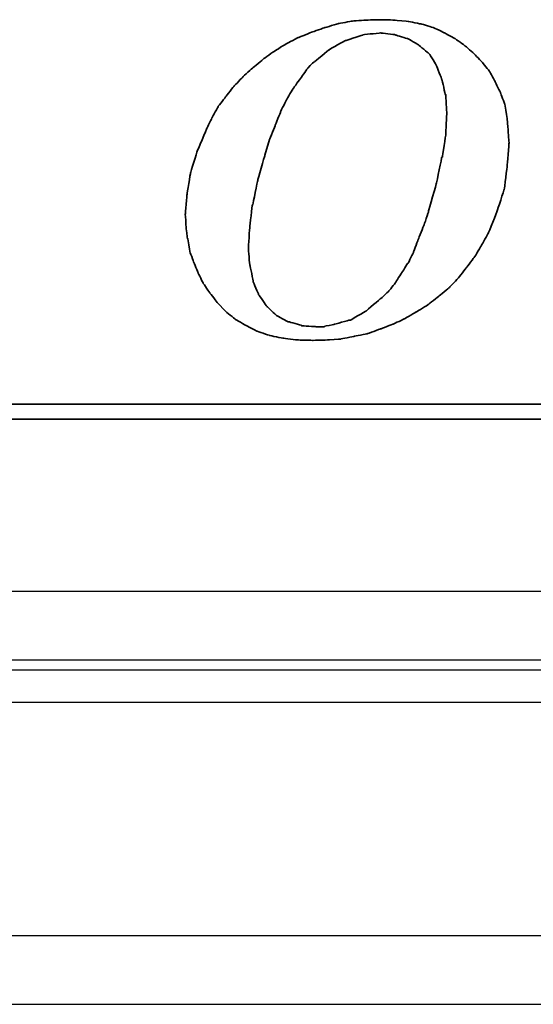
# Model space of a CAD drawing. Header units: millimetres. Extents: x 8 to 430, y 107 to 245.
# Tile 33 of 51: x 325 to 336, y 128 to 150. Entities that reach past the tile are written whole.
import ezdxf

# ---------------------------------------------------------------- set-up
doc = ezdxf.new("R2010")
doc.units = ezdxf.units.MM
doc.header["$LTSCALE"] = 0.15
for name, color, linetype in [('DIM', 4, 'CONTINUOUS'), ('layer 1', 7, 'CONTINUOUS'), ('OUT', 3, 'CONTINUOUS')]:
    doc.layers.add(name, color=color, linetype=linetype)

# ---------------------------------------------------------------- blocks, each defined once
blk = doc.blocks.new('TBI MOTION logo(完整正式版)')
at = {"layer": 'layer 1', "color": 22, "lineweight": 35}
for points, knots in [([(-11.34375, -6.98375), (-11.34375, -6.98375), (-10.91375, -7.43875), (-10.91375, -7.43875), (-10.91375, -7.43875), (-10.91375, -7.43875), (-10.38625, -7.87125), (-10.38625, -7.87125), (-10.38625, -7.87125), (-10.38625, -7.87125), (-9.81125, -8.20375), (-9.81125, -8.20375), (-9.81125, -8.20375), (-9.81125, -8.20375), (-9.21125, -8.51875), (-9.21125, -8.51875), (-9.21125, -8.51875), (-9.21125, -8.51875), (-8.51625, -8.75875), (-8.51625, -8.75875), (-8.51625, -8.75875), (-8.51625, -8.75875), (-7.77125, -8.90375), (-7.77125, -8.90375), (-7.77125, -8.90375), (-7.77125, -8.90375), (-6.97875, -8.99875), (-6.97875, -8.99875), (-6.97875, -8.99875), (-6.97875, -8.99875), (-6.14125, -9.02375), (-6.14125, -9.02375), (-6.14125, -9.02375), (-6.14125, -9.02375), (-5.37125, -8.99875), (-5.37125, -8.99875), (-5.37125, -8.99875), (-5.37125, -8.99875), (-4.65375, -8.94875), (-4.65375, -8.94875), (-4.65375, -8.94875), (-4.65375, -8.94875), (-3.93375, -8.80625), (-3.93375, -8.80625), (-3.93375, -8.80625), (-3.93375, -8.80625), (-3.21375, -8.66375), (-3.21375, -8.66375), (-3.21375, -8.66375), (-3.21375, -8.66375), (-2.49375, -8.39875), (-2.49375, -8.39875), (-2.49375, -8.39875), (-2.49375, -8.39875), (-1.79875, -8.13375), (-1.79875, -8.13375), (-1.79875, -8.13375), (-1.79875, -8.13375), (-1.17375, -7.84375), (-1.17375, -7.84375), (-1.17375, -7.84375), (-1.17375, -7.84375), (-0.52375, -7.46375), (-0.52375, -7.46375), (-0.52375, -7.46375), (-0.52375, -7.46375), (0.10124, -7.07875), (0.10124, -7.07875), (0.10124, -7.07875), (0.10124, -7.07875), (0.67625, -6.62375), (0.67625, -6.62375), (0.67625, -6.62375), (0.67625, -6.62375), (1.24874, -6.14375), (1.24874, -6.14375), (1.24874, -6.14375), (1.24874, -6.14375), (1.72874, -5.64125), (1.72874, -5.64125), (1.72874, -5.64125), (1.72874, -5.64125), (2.18624, -5.06375), (2.18624, -5.06375), (2.18624, -5.06375), (2.18624, -5.06375), (2.61625, -4.48874), (2.61625, -4.48874), (2.61625, -4.48874), (2.61625, -4.48874), (3.00125, -3.83874), (3.00125, -3.83874), (3.00125, -3.83874), (3.00125, -3.83874), (3.36124, -3.21374), (3.36124, -3.21374), (3.36124, -3.21374), (3.36124, -3.21374), (3.84374, -1.99125), (3.84374, -1.99125), (3.84374, -1.99125), (3.84374, -1.99125), (4.22625, -0.81875), (4.22625, -0.81875), (4.22625, -0.81875), (4.22625, -0.81875), (4.39125, 0.45624), (4.39125, 0.45624), (4.39125, 0.45624), (4.39125, 0.45624), (4.48874, 1.70124), (4.48874, 1.70124), (4.48874, 1.70124), (4.48874, 1.70124), (4.43874, 2.44625), (4.43874, 2.44625), (4.43874, 2.44625), (4.43874, 2.44625), (4.36874, 3.14125), (4.36874, 3.14125), (4.36874, 3.14125), (4.36874, 3.14125), (4.25125, 3.81125), (4.25125, 3.81125), (4.25125, 3.81125), (4.25125, 3.81125), (4.03124, 4.41125), (4.03124, 4.41125), (4.03124, 4.41125), (4.03124, 4.41125), (3.74374, 5.01125), (3.74374, 5.01125), (3.74374, 5.01125), (3.74374, 5.01125), (3.43124, 5.58875), (3.43124, 5.58875), (3.43124, 5.58875), (3.43124, 5.58875), (3.02625, 6.09125), (3.02625, 6.09125), (3.02625, 6.09125), (3.02625, 6.09125), (2.59374, 6.54875), (2.59374, 6.54875), (2.59374, 6.54875), (2.59374, 6.54875), (2.09124, 6.98125), (2.09124, 6.98125), (2.09124, 6.98125), (2.09124, 6.98125), (1.56124, 7.36625), (1.56124, 7.36625), (1.56124, 7.36625), (1.56124, 7.36625), (0.98624, 7.67625), (0.98624, 7.67625), (0.98624, 7.67625), (0.98624, 7.67625), (0.38624, 7.96375), (0.38624, 7.96375), (0.38624, 7.96375), (0.38624, 7.96375), (-0.25875, 8.15625), (-0.25875, 8.15625), (-0.25875, 8.15625), (-0.25875, 8.15625), (-0.98125, 8.30125), (-0.98125, 8.30125), (-0.98125, 8.30125), (-0.98125, 8.30125), (-1.70124, 8.37125), (-1.70124, 8.37125), (-1.70124, 8.37125), (-1.70124, 8.37125), (-2.49375, 8.39624), (-2.49375, 8.39624), (-2.49375, 8.39624), (-2.49375, 8.39624), (-3.28625, 8.37125), (-3.28625, 8.37125), (-3.28625, 8.37125), (-3.28625, 8.37125), (-4.05125, 8.32125), (-4.05125, 8.32125), (-4.05125, 8.32125), (-4.05125, 8.32125), (-4.77375, 8.18125), (-4.77375, 8.18125), (-4.77375, 8.18125), (-4.77375, 8.18125), (-5.51625, 7.96375), (-5.51625, 7.96375), (-5.51625, 7.96375), (-5.51625, 7.96375), (-6.21125, 7.72625), (-6.21125, 7.72625), (-6.21125, 7.72625), (-6.21125, 7.72625), (-6.92875, 7.43625), (-6.92875, 7.43625), (-6.92875, 7.43625), (-6.92875, 7.43625), (-7.57875, 7.10125), (-7.57875, 7.10125), (-7.57875, 7.10125), (-7.57875, 7.10125), (-8.24875, 6.69125), (-8.24875, 6.69125), (-8.24875, 6.69125), (-8.24875, 6.69125), (-8.84875, 6.26125), (-8.84875, 6.26125), (-8.84875, 6.26125), (-8.84875, 6.26125), (-9.42625, 5.78125), (-9.42625, 5.78125), (-9.42625, 5.78125), (-9.42625, 5.78125), (-9.95375, 5.30125), (-9.95375, 5.30125), (-9.95375, 5.30125), (-9.95375, 5.30125), (-10.43375, 4.79624), (-10.43375, 4.79624), (-10.43375, 4.79624), (-10.43375, 4.79624), (-10.88875, 4.22125), (-10.88875, 4.22125), (-10.88875, 4.22125), (-10.88875, 4.22125), (-11.29875, 3.69375), (-11.29875, 3.69375), (-11.29875, 3.69375), (-11.29875, 3.69375), (-11.63375, 3.09125), (-11.63375, 3.09125), (-11.63375, 3.09125), (-11.63375, 3.09125), (-11.91875, 2.49625), (-11.91875, 2.49625), (-11.91875, 2.49625), (-11.91875, 2.49625), (-12.44875, 1.24625), (-12.44875, 1.24625), (-12.44875, 1.24625), (-12.44875, 1.24625), (-12.80875, 0.06874), (-12.80875, 0.06874), (-12.80875, 0.06874), (-12.80875, 0.06874), (-12.99875, -1.07875), (-12.99875, -1.07875), (-12.99875, -1.07875), (-12.99875, -1.07875), (-13.09375, -2.18375), (-13.09375, -2.18375), (-13.09375, -2.18375), (-13.09375, -2.18375), (-13.04875, -2.85375), (-13.04875, -2.85375), (-13.04875, -2.85375), (-13.04875, -2.85375), (-12.97375, -3.50375), (-12.97375, -3.50375), (-12.97375, -3.50375), (-12.97375, -3.50375), (-12.95375, -3.50375), (-12.95375, -3.50375), (-12.95375, -3.50375), (-12.95375, -3.50375), (-12.85375, -4.17375), (-12.85375, -4.17375), (-12.85375, -4.17375), (-12.85375, -4.17375), (-12.63875, -4.77624), (-12.63875, -4.77624), (-12.63875, -4.77624), (-12.63875, -4.77624), (-12.39875, -5.35125), (-12.39875, -5.35125), (-12.39875, -5.35125), (-12.39875, -5.35125), (-12.11375, -5.92875), (-12.11375, -5.92875), (-12.11375, -5.92875), (-12.11375, -5.92875), (-11.75375, -6.45375), (-11.75375, -6.45375), (-11.75375, -6.45375), (-11.75375, -6.45375), (-11.34375, -6.98375), (-11.34375, -6.98375)], [0, 0, 0, 0, 0.01369863, 0.01369863, 0.01369863, 0.01369864, 0.02739726, 0.02739726, 0.02739726, 0.02739727, 0.04109589, 0.04109589, 0.04109589, 0.0410959, 0.05479452, 0.05479452, 0.05479452, 0.05479453, 0.06849315, 0.06849315, 0.06849315, 0.06849316, 0.08219178, 0.08219178, 0.08219178, 0.08219179, 0.09589041, 0.09589041, 0.09589041, 0.09589042, 0.10958904, 0.10958904, 0.10958904, 0.10958905, 0.12328767, 0.12328767, 0.12328767, 0.12328768, 0.1369863, 0.1369863, 0.1369863, 0.13698631, 0.15068493, 0.15068493, 0.15068493, 0.15068494, 0.16438356, 0.16438356, 0.16438356, 0.16438357, 0.17808219, 0.17808219, 0.17808219, 0.1780822, 0.19178082, 0.19178082, 0.19178082, 0.19178083, 0.20547945, 0.20547945, 0.20547945, 0.20547946, 0.21917808, 0.21917808, 0.21917808, 0.21917809, 0.23287671, 0.23287671, 0.23287671, 0.23287672, 0.24657534, 0.24657534, 0.24657534, 0.24657535, 0.26027397, 0.26027397, 0.26027397, 0.26027398, 0.2739726, 0.2739726, 0.2739726, 0.27397261, 0.28767123, 0.28767123, 0.28767123, 0.28767124, 0.30136986, 0.30136986, 0.30136986, 0.30136987, 0.31506849, 0.31506849, 0.31506849, 0.3150685, 0.32876712, 0.32876712, 0.32876712, 0.32876713, 0.34246575, 0.34246575, 0.34246575, 0.34246576, 0.35616438, 0.35616438, 0.35616438, 0.35616439, 0.36986301, 0.36986301, 0.36986301, 0.36986302, 0.38356164, 0.38356164, 0.38356164, 0.38356165, 0.39726027, 0.39726027, 0.39726027, 0.39726028, 0.4109589, 0.4109589, 0.4109589, 0.41095891, 0.42465753, 0.42465753, 0.42465753, 0.42465754, 0.43835616, 0.43835616, 0.43835616, 0.43835617, 0.45205479, 0.45205479, 0.45205479, 0.4520548, 0.46575342, 0.46575342, 0.46575342, 0.46575343, 0.47945205, 0.47945205, 0.47945205, 0.47945206, 0.49315068, 0.49315068, 0.49315068, 0.49315069, 0.50684932, 0.50684932, 0.50684932, 0.50684933, 0.52054795, 0.52054795, 0.52054795, 0.52054796, 0.53424658, 0.53424658, 0.53424658, 0.53424659, 0.54794521, 0.54794521, 0.54794521, 0.54794522, 0.56164384, 0.56164384, 0.56164384, 0.56164385, 0.57534247, 0.57534247, 0.57534247, 0.57534248, 0.5890411, 0.5890411, 0.5890411, 0.58904111, 0.60273973, 0.60273973, 0.60273973, 0.60273974, 0.61643836, 0.61643836, 0.61643836, 0.61643837, 0.63013699, 0.63013699, 0.63013699, 0.630137, 0.64383562, 0.64383562, 0.64383562, 0.64383563, 0.65753425, 0.65753425, 0.65753425, 0.65753426, 0.67123288, 0.67123288, 0.67123288, 0.67123289, 0.68493151, 0.68493151, 0.68493151, 0.68493152, 0.69863014, 0.69863014, 0.69863014, 0.69863015, 0.71232877, 0.71232877, 0.71232877, 0.71232878, 0.7260274, 0.7260274, 0.7260274, 0.72602741, 0.73972603, 0.73972603, 0.73972603, 0.73972604, 0.75342466, 0.75342466, 0.75342466, 0.75342467, 0.76712329, 0.76712329, 0.76712329, 0.7671233, 0.78082192, 0.78082192, 0.78082192, 0.78082193, 0.79452055, 0.79452055, 0.79452055, 0.79452056, 0.80821918, 0.80821918, 0.80821918, 0.80821919, 0.82191781, 0.82191781, 0.82191781, 0.82191782, 0.83561644, 0.83561644, 0.83561644, 0.83561645, 0.84931507, 0.84931507, 0.84931507, 0.84931508, 0.8630137, 0.8630137, 0.8630137, 0.86301371, 0.87671233, 0.87671233, 0.87671233, 0.87671234, 0.89041096, 0.89041096, 0.89041096, 0.89041097, 0.90410959, 0.90410959, 0.90410959, 0.9041096, 0.91780822, 0.91780822, 0.91780822, 0.91780823, 0.93150685, 0.93150685, 0.93150685, 0.93150686, 0.94520548, 0.94520548, 0.94520548, 0.94520549, 0.95890411, 0.95890411, 0.95890411, 0.95890412, 0.97260274, 0.97260274, 0.97260274, 0.97260275, 0.98630137, 0.98630137, 0.98630137, 0.98630138, 1, 1, 1, 1]), ([(-8.77875, 1.03124), (-8.77875, 1.03124), (-8.51625, 1.89625), (-8.51625, 1.89625), (-8.51625, 1.89625), (-8.51625, 1.89625), (-8.20375, 2.66375), (-8.20375, 2.66375), (-8.20375, 2.66375), (-8.20375, 2.66375), (-7.91625, 3.38125), (-7.91625, 3.38125), (-7.91625, 3.38125), (-7.91625, 3.38125), (-7.91625, 3.40624), (-7.91625, 3.40624), (-7.91625, 3.40624), (-7.91625, 3.40624), (-7.57875, 4.07624), (-7.57875, 4.07624), (-7.57875, 4.07624), (-7.57875, 4.07624), (-7.24375, 4.65125), (-7.24375, 4.65125), (-7.24375, 4.65125), (-7.24375, 4.65125), (-7.21875, 4.65125), (-7.21875, 4.65125), (-7.21875, 4.65125), (-7.21875, 4.65125), (-7.21875, 4.67624), (-7.21875, 4.67624), (-7.21875, 4.67624), (-7.21875, 4.67624), (-6.83625, 5.20375), (-6.83625, 5.20375), (-6.83625, 5.20375), (-6.83625, 5.20375), (-6.49875, 5.68625), (-6.49875, 5.68625), (-6.49875, 5.68625), (-6.49875, 5.68625), (-6.49875, 5.70625), (-6.49875, 5.70625), (-6.49875, 5.70625), (-6.49875, 5.70625), (-6.11625, 6.09125), (-6.11625, 6.09125), (-6.11625, 6.09125), (-6.11625, 6.09125), (-6.09125, 6.09125), (-6.09125, 6.09125), (-6.09125, 6.09125), (-6.09125, 6.09125), (-5.27375, 6.76625), (-5.27375, 6.76625), (-5.27375, 6.76625), (-5.27375, 6.76625), (-5.24875, 6.76625), (-5.24875, 6.76625), (-5.24875, 6.76625), (-5.24875, 6.76625), (-5.24875, 6.78625), (-5.24875, 6.78625), (-5.24875, 6.78625), (-5.24875, 6.78625), (-4.38875, 7.26624), (-4.38875, 7.26624), (-4.38875, 7.26624), (-4.38875, 7.26624), (-4.36125, 7.26624), (-4.36125, 7.26624), (-4.36125, 7.26624), (-4.36125, 7.26624), (-3.93375, 7.41125), (-3.93375, 7.41125), (-3.93375, 7.41125), (-3.93375, 7.41125), (-3.47375, 7.55625), (-3.47375, 7.55625), (-3.47375, 7.55625), (-3.47375, 7.55625), (-3.45375, 7.55625), (-3.45375, 7.55625), (-3.45375, 7.55625), (-3.45375, 7.55625), (-3.42875, 7.58124), (-3.42875, 7.58124), (-3.42875, 7.58124), (-3.42875, 7.58124), (-2.97375, 7.62625), (-2.97375, 7.62625), (-2.97375, 7.62625), (-2.97375, 7.62625), (-2.49375, 7.67625), (-2.49375, 7.67625), (-2.49375, 7.67625), (-2.49375, 7.67625), (-2.46875, 7.67625), (-2.46875, 7.67625), (-2.46875, 7.67625), (-2.46875, 7.67625), (-1.70124, 7.58124), (-1.70124, 7.58124), (-1.70124, 7.58124), (-1.70124, 7.58124), (-1.67875, 7.55625), (-1.67875, 7.55625), (-1.67875, 7.55625), (-1.67875, 7.55625), (-1.65375, 7.55625), (-1.65375, 7.55625), (-1.65375, 7.55625), (-1.65375, 7.55625), (-1.03125, 7.36625), (-1.03125, 7.36625), (-1.03125, 7.36625), (-1.03125, 7.36625), (-1.00625, 7.36625), (-1.00625, 7.36625), (-1.00625, 7.36625), (-1.00625, 7.36625), (-0.43124, 7.02624), (-0.43124, 7.02624), (-0.43124, 7.02624), (-0.43124, 7.02624), (-0.40625, 7.00624), (-0.40625, 7.00624), (-0.40625, 7.00624), (-0.40625, 7.00624), (0.12124, 6.57124), (0.12124, 6.57124), (0.12124, 6.57124), (0.12124, 6.57124), (0.14624, 6.54875), (0.14624, 6.54875), (0.14624, 6.54875), (0.14624, 6.54875), (0.17124, 6.52375), (0.17124, 6.52375), (0.17124, 6.52375), (0.17124, 6.52375), (0.55625, 5.89875), (0.55625, 5.89875), (0.55625, 5.89875), (0.55625, 5.89875), (0.55625, 5.87625), (0.55625, 5.87625), (0.55625, 5.87625), (0.55625, 5.87625), (0.84124, 5.15625), (0.84124, 5.15625), (0.84124, 5.15625), (0.84124, 5.15625), (0.84124, 5.13125), (0.84124, 5.13125), (0.84124, 5.13125), (0.84124, 5.13125), (1.03624, 4.31875), (1.03624, 4.31875), (1.03624, 4.31875), (1.03624, 4.31875), (1.05624, 4.31875), (1.05624, 4.31875), (1.05624, 4.31875), (1.05624, 4.31875), (1.05624, 4.29125), (1.05624, 4.29125), (1.05624, 4.29125), (1.05624, 4.29125), (1.10625, 3.33125), (1.10625, 3.33125), (1.10625, 3.33125), (1.10625, 3.33125), (1.10625, 3.30875), (1.10625, 3.30875), (1.10625, 3.30875), (1.10625, 3.30875), (1.05624, 2.20624), (1.05624, 2.20624), (1.05624, 2.20624), (1.05624, 2.20624), (1.05624, 2.18124), (1.05624, 2.18124), (1.05624, 2.18124), (1.05624, 2.18124), (0.86624, 0.93624), (0.86624, 0.93624), (0.86624, 0.93624), (0.86624, 0.93624), (0.84124, 0.93624), (0.84124, 0.93624), (0.84124, 0.93624), (0.84124, 0.93624), (0.55625, -0.45874), (0.55625, -0.45874), (0.55625, -0.45874), (0.55625, -0.45874), (0.12124, -1.99125), (0.12124, -1.99125), (0.12124, -1.99125), (0.12124, -1.99125), (0.12124, -2.01874), (0.12124, -2.01874), (0.12124, -2.01874), (0.12124, -2.01874), (-0.13874, -2.78375), (-0.13874, -2.78375), (-0.13874, -2.78375), (-0.13874, -2.78375), (-0.43124, -3.50375), (-0.43124, -3.50375), (-0.43124, -3.50375), (-0.43124, -3.50375), (-0.69375, -4.19875), (-0.69375, -4.19875), (-0.69375, -4.19875), (-0.69375, -4.19875), (-0.69375, -4.22375), (-0.69375, -4.22375), (-0.69375, -4.22375), (-0.69375, -4.22375), (-0.98125, -4.82374), (-0.98125, -4.82374), (-0.98125, -4.82374), (-0.98125, -4.82374), (-1.00625, -4.82374), (-1.00625, -4.82374), (-1.00625, -4.82374), (-1.00625, -4.82374), (-1.33875, -5.35125), (-1.33875, -5.35125), (-1.33875, -5.35125), (-1.33875, -5.35125), (-1.67875, -5.87875), (-1.67875, -5.87875), (-1.67875, -5.87875), (-1.67875, -5.87875), (-1.67875, -5.90375), (-1.67875, -5.90375), (-1.67875, -5.90375), (-1.67875, -5.90375), (-2.05875, -6.35875), (-2.05875, -6.35875), (-2.05875, -6.35875), (-2.05875, -6.35875), (-2.08375, -6.38375), (-2.08375, -6.38375), (-2.08375, -6.38375), (-2.08375, -6.38375), (-2.46875, -6.74375), (-2.46875, -6.74375), (-2.46875, -6.74375), (-2.46875, -6.74375), (-3.25875, -7.41625), (-3.25875, -7.41625), (-3.25875, -7.41625), (-3.25875, -7.41625), (-3.28625, -7.43875), (-3.28625, -7.43875), (-3.28625, -7.43875), (-3.28625, -7.43875), (-4.12375, -7.91875), (-4.12375, -7.91875), (-4.12375, -7.91875), (-4.12375, -7.91875), (-4.14875, -7.91875), (-4.14875, -7.91875), (-4.14875, -7.91875), (-4.14875, -7.91875), (-4.17125, -7.91875), (-4.17125, -7.91875), (-4.17125, -7.91875), (-4.17125, -7.91875), (-5.03375, -8.15875), (-5.03375, -8.15875), (-5.03375, -8.15875), (-5.03375, -8.15875), (-5.51625, -8.25625), (-5.51625, -8.25625), (-5.51625, -8.25625), (-5.51625, -8.25625), (-5.54125, -8.27875), (-5.54125, -8.27875), (-5.54125, -8.27875), (-5.54125, -8.27875), (-5.56375, -8.27875), (-5.56375, -8.27875), (-5.56375, -8.27875), (-5.56375, -8.27875), (-5.99625, -8.27875), (-5.99625, -8.27875), (-5.99625, -8.27875), (-5.99625, -8.27875), (-6.76375, -8.23125), (-6.76375, -8.23125), (-6.76375, -8.23125), (-6.76375, -8.23125), (-6.78875, -8.23125), (-6.78875, -8.23125), (-6.78875, -8.23125), (-6.78875, -8.23125), (-6.78875, -8.20375), (-6.78875, -8.20375), (-6.78875, -8.20375), (-6.78875, -8.20375), (-7.45875, -8.01375), (-7.45875, -8.01375), (-7.45875, -8.01375), (-7.45875, -8.01375), (-7.48375, -8.01375), (-7.48375, -8.01375), (-7.48375, -8.01375), (-7.48375, -8.01375), (-7.50875, -8.01375), (-7.50875, -8.01375), (-7.50875, -8.01375), (-7.50875, -8.01375), (-8.13125, -7.67875), (-8.13125, -7.67875), (-8.13125, -7.67875), (-8.13125, -7.67875), (-8.15625, -7.65375), (-8.15625, -7.65375), (-8.15625, -7.65375), (-8.15625, -7.65375), (-8.65875, -7.17375), (-8.65875, -7.17375), (-8.65875, -7.17375), (-8.65875, -7.17375), (-8.68375, -7.14875), (-8.68375, -7.14875), (-8.68375, -7.14875), (-8.68375, -7.14875), (-9.08875, -6.57375), (-9.08875, -6.57375), (-9.08875, -6.57375), (-9.08875, -6.57375), (-9.11375, -6.54875), (-9.11375, -6.54875), (-9.11375, -6.54875), (-9.11375, -6.54875), (-9.11375, -6.52875), (-9.11375, -6.52875), (-9.11375, -6.52875), (-9.11375, -6.52875), (-9.40375, -5.85375), (-9.40375, -5.85375), (-9.40375, -5.85375), (-9.40375, -5.85375), (-9.40375, -5.82875), (-9.40375, -5.82875), (-9.40375, -5.82875), (-9.40375, -5.82875), (-9.56875, -4.96875), (-9.56875, -4.96875), (-9.56875, -4.96875), (-9.56875, -4.96875), (-9.59375, -4.94375), (-9.59375, -4.94375), (-9.59375, -4.94375), (-9.59375, -4.94375), (-9.66375, -4.03375), (-9.66375, -4.03375), (-9.66375, -4.03375), (-9.66375, -4.03375), (-9.66375, -4.00875), (-9.66375, -4.00875), (-9.66375, -4.00875), (-9.66375, -4.00875), (-9.59375, -2.85375), (-9.59375, -2.85375), (-9.59375, -2.85375), (-9.59375, -2.85375), (-9.45125, -1.65875), (-9.45125, -1.65875), (-9.45125, -1.65875), (-9.45125, -1.65875), (-9.42625, -1.63375), (-9.42625, -1.63375), (-9.42625, -1.63375), (-9.42625, -1.63375), (-9.16125, -0.33875), (-9.16125, -0.33875), (-9.16125, -0.33875), (-9.16125, -0.33875), (-8.77875, 1.00624), (-8.77875, 1.00624), (-8.77875, 1.00624), (-8.77875, 1.00624), (-8.77875, 1.03124), (-8.77875, 1.03124)], [0, 0, 0, 0, 0.01020408, 0.01020408, 0.01020408, 0.01020409, 0.02040816, 0.02040816, 0.02040816, 0.02040817, 0.03061224, 0.03061224, 0.03061224, 0.03061225, 0.04081633, 0.04081633, 0.04081633, 0.04081634, 0.05102041, 0.05102041, 0.05102041, 0.05102042, 0.06122449, 0.06122449, 0.06122449, 0.0612245, 0.07142857, 0.07142857, 0.07142857, 0.07142858, 0.08163265, 0.08163265, 0.08163265, 0.08163266, 0.09183673, 0.09183673, 0.09183673, 0.09183674, 0.10204082, 0.10204082, 0.10204082, 0.10204083, 0.1122449, 0.1122449, 0.1122449, 0.11224491, 0.12244898, 0.12244898, 0.12244898, 0.12244899, 0.13265306, 0.13265306, 0.13265306, 0.13265307, 0.14285714, 0.14285714, 0.14285714, 0.14285715, 0.15306122, 0.15306122, 0.15306122, 0.15306123, 0.16326531, 0.16326531, 0.16326531, 0.16326532, 0.17346939, 0.17346939, 0.17346939, 0.1734694, 0.18367347, 0.18367347, 0.18367347, 0.18367348, 0.19387755, 0.19387755, 0.19387755, 0.19387756, 0.20408163, 0.20408163, 0.20408163, 0.20408164, 0.21428571, 0.21428571, 0.21428571, 0.21428572, 0.2244898, 0.2244898, 0.2244898, 0.22448981, 0.23469388, 0.23469388, 0.23469388, 0.23469389, 0.24489796, 0.24489796, 0.24489796, 0.24489797, 0.25510204, 0.25510204, 0.25510204, 0.25510205, 0.26530612, 0.26530612, 0.26530612, 0.26530613, 0.2755102, 0.2755102, 0.2755102, 0.27551021, 0.28571429, 0.28571429, 0.28571429, 0.2857143, 0.29591837, 0.29591837, 0.29591837, 0.29591838, 0.30612245, 0.30612245, 0.30612245, 0.30612246, 0.31632653, 0.31632653, 0.31632653, 0.31632654, 0.32653061, 0.32653061, 0.32653061, 0.32653062, 0.33673469, 0.33673469, 0.33673469, 0.3367347, 0.34693878, 0.34693878, 0.34693878, 0.34693879, 0.35714286, 0.35714286, 0.35714286, 0.35714287, 0.36734694, 0.36734694, 0.36734694, 0.36734695, 0.37755102, 0.37755102, 0.37755102, 0.37755103, 0.3877551, 0.3877551, 0.3877551, 0.38775511, 0.39795918, 0.39795918, 0.39795918, 0.39795919, 0.40816327, 0.40816327, 0.40816327, 0.40816328, 0.41836735, 0.41836735, 0.41836735, 0.41836736, 0.42857143, 0.42857143, 0.42857143, 0.42857144, 0.43877551, 0.43877551, 0.43877551, 0.43877552, 0.44897959, 0.44897959, 0.44897959, 0.4489796, 0.45918367, 0.45918367, 0.45918367, 0.45918368, 0.46938776, 0.46938776, 0.46938776, 0.46938777, 0.47959184, 0.47959184, 0.47959184, 0.47959185, 0.48979592, 0.48979592, 0.48979592, 0.48979593, 0.5, 0.5, 0.5, 0.50000001, 0.51020408, 0.51020408, 0.51020408, 0.51020409, 0.52040816, 0.52040816, 0.52040816, 0.52040817, 0.53061224, 0.53061224, 0.53061224, 0.53061225, 0.54081633, 0.54081633, 0.54081633, 0.54081634, 0.55102041, 0.55102041, 0.55102041, 0.55102042, 0.56122449, 0.56122449, 0.56122449, 0.5612245, 0.57142857, 0.57142857, 0.57142857, 0.57142858, 0.58163265, 0.58163265, 0.58163265, 0.58163266, 0.59183673, 0.59183673, 0.59183673, 0.59183674, 0.60204082, 0.60204082, 0.60204082, 0.60204083, 0.6122449, 0.6122449, 0.6122449, 0.61224491, 0.62244898, 0.62244898, 0.62244898, 0.62244899, 0.63265306, 0.63265306, 0.63265306, 0.63265307, 0.64285714, 0.64285714, 0.64285714, 0.64285715, 0.65306122, 0.65306122, 0.65306122, 0.65306123, 0.66326531, 0.66326531, 0.66326531, 0.66326532, 0.67346939, 0.67346939, 0.67346939, 0.6734694, 0.68367347, 0.68367347, 0.68367347, 0.68367348, 0.69387755, 0.69387755, 0.69387755, 0.69387756, 0.70408163, 0.70408163, 0.70408163, 0.70408164, 0.71428571, 0.71428571, 0.71428571, 0.71428572, 0.7244898, 0.7244898, 0.7244898, 0.72448981, 0.73469388, 0.73469388, 0.73469388, 0.73469389, 0.74489796, 0.74489796, 0.74489796, 0.74489797, 0.75510204, 0.75510204, 0.75510204, 0.75510205, 0.76530612, 0.76530612, 0.76530612, 0.76530613, 0.7755102, 0.7755102, 0.7755102, 0.77551021, 0.78571429, 0.78571429, 0.78571429, 0.7857143, 0.79591837, 0.79591837, 0.79591837, 0.79591838, 0.80612245, 0.80612245, 0.80612245, 0.80612246, 0.81632653, 0.81632653, 0.81632653, 0.81632654, 0.82653061, 0.82653061, 0.82653061, 0.82653062, 0.83673469, 0.83673469, 0.83673469, 0.8367347, 0.84693878, 0.84693878, 0.84693878, 0.84693879, 0.85714286, 0.85714286, 0.85714286, 0.85714287, 0.86734694, 0.86734694, 0.86734694, 0.86734695, 0.87755102, 0.87755102, 0.87755102, 0.87755103, 0.8877551, 0.8877551, 0.8877551, 0.88775511, 0.89795918, 0.89795918, 0.89795918, 0.89795919, 0.90816327, 0.90816327, 0.90816327, 0.90816328, 0.91836735, 0.91836735, 0.91836735, 0.91836736, 0.92857143, 0.92857143, 0.92857143, 0.92857144, 0.93877551, 0.93877551, 0.93877551, 0.93877552, 0.94897959, 0.94897959, 0.94897959, 0.9489796, 0.95918367, 0.95918367, 0.95918367, 0.95918368, 0.96938776, 0.96938776, 0.96938776, 0.96938777, 0.97959184, 0.97959184, 0.97959184, 0.97959185, 0.98979592, 0.98979592, 0.98979592, 0.98979593, 1, 1, 1, 1]), ([(75.90875, -9.47875), (75.90875, -9.47875), (75.90875, -12.28625), (75.90875, -12.28625), (75.90875, -12.28625), (75.90875, -12.28625), (75.90875, -12.47875), (75.90875, -12.47875), (75.90875, -12.47875), (75.90875, -12.47875), (75.71625, -12.47875), (75.71625, -12.47875), (75.71625, -12.47875), (75.71625, -12.47875), (-88.32875, -12.47875), (-88.32875, -12.47875), (-88.32875, -12.47875), (-88.32875, -12.47875), (-88.32875, -13.29375), (-88.32875, -13.29375), (-88.32875, -13.29375), (-88.32875, -13.29375), (82.89125, -13.29375), (82.89125, -13.29375), (82.89125, -13.29375), (82.89125, -13.29375), (75.90875, -9.47875), (75.90875, -9.47875)], [0, 0, 0, 0, 0.14285714, 0.14285714, 0.14285714, 0.14285715, 0.28571429, 0.28571429, 0.28571429, 0.2857143, 0.42857143, 0.42857143, 0.42857143, 0.42857144, 0.57142857, 0.57142857, 0.57142857, 0.57142858, 0.71428571, 0.71428571, 0.71428571, 0.71428572, 0.85714286, 0.85714286, 0.85714286, 0.85714287, 1, 1, 1, 1])]:
    blk.add_open_spline(points, degree=3, knots=knots, dxfattribs=at)

msp = doc.modelspace()

# ---------------------------------------------------------------- linework, layer by layer
at = {"layer": 'OUT', "color": 0}
for p, q in [((381.295, 137.225), (258.295, 137.225)), ((381.295, 135.725), (258.295, 135.725)), ((220.188, 135.518), (423.325, 135.518)), ((219.828, 134.811), (423.325, 134.811)), ((219.438, 129.725), (423.325, 129.725)), ((173.325, 128.225), (423.325, 128.225))]:
    msp.add_line(p, q, dxfattribs=at)

# ---------------------------------------------------------------- block references
at = {"layer": 'DIM', "color": 7, "xscale": 0.4013856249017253, "yscale": 0.4013856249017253, "zscale": 0.4013856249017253}
msp.add_blockref('TBI MOTION logo(完整正式版)', (333.404, 146.321), dxfattribs=at)

doc.saveas('drawing.dxf')
